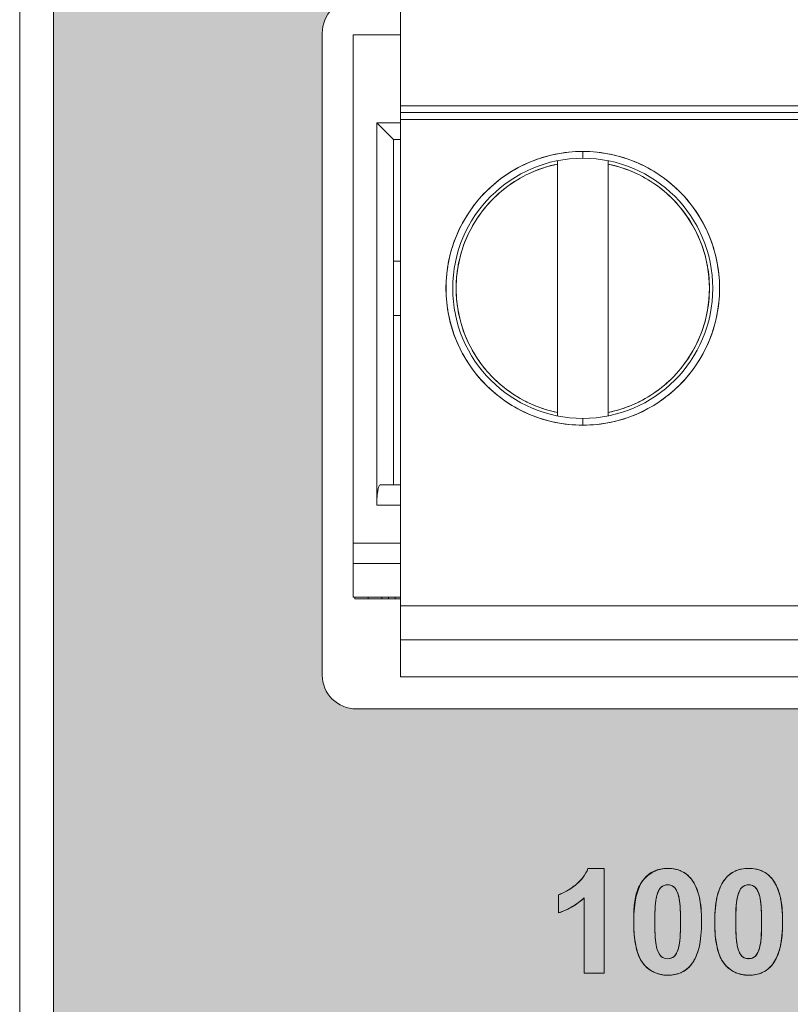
# Model space of a CAD drawing. Header units: millimetres. Extents: x 0 to 420, y 0 to 297.
# Tile 19 of 105: x 312 to 324, y 104 to 118. Entities that reach past the tile are written whole.
import ezdxf

# ---------------------------------------------------------------- set-up
doc = ezdxf.new("R2010")
doc.units = ezdxf.units.MM
doc.layers.get('0').update_dxf_attribs({"linetype": 'CONTINUOUS', "lineweight": 13})

msp = doc.modelspace()

# ---------------------------------------------------------------- hatches: boundary and pattern name
at = {"ltscale": 5}
h = msp.add_hatch(color=18, dxfattribs=at)
edge = h.paths.add_edge_path()
edge.add_spline(control_points=[(342.445, 127.215), (342.302, 130.449), (340.917, 139.569), (330.16, 144.431)], knot_values=[2.186625, 2.186625, 2.186625, 2.186625, 3, 3, 3, 3], degree=3, periodic=0)
edge.add_spline(control_points=[(330.16, 144.431), (315.698, 150.967), (313.283, 163.09), (312.945, 168.409)], knot_values=[3, 3, 3, 3, 3.765835, 3.765835, 3.765835, 3.765835], degree=3, periodic=0)
edge.add_line((312.945, 168.409), (312.945, 91.05))
edge.add_arc((313.945, 91.05), 1, 180, 270)
edge.add_line((313.945, 90.05), (341.445, 90.05))
edge.add_arc((341.445, 91.05), 1, 270, 360)
edge.add_line((342.445, 91.05), (342.445, 127.215))
h.paths.add_polyline_path([(338.721, 120.923), (338.721, 118.55), (339.465, 118.55, -0.414214), (339.965, 118.05), (339.965, 108.55, -0.414214), (339.465, 108.05), (317.425, 108.05, -0.414214), (316.925, 108.55), (316.925, 118.05, -0.414214), (317.425, 118.55), (318.081, 118.55), (318.081, 120.923)], flags=16)

# ---------------------------------------------------------------- linework, layer by layer
at = {"color": 7, "linetype": 'Continuous'}
for p, q in [((312.945, 91.05), (312.945, 206.05)), ((312.445, 88.05), (312.445, 146.05)), ((321.096, 105.691), (320.858, 105.691)), ((321.096, 104.138), (321.096, 105.691)), ((320.421, 105.301), (320.421, 105.032)), ((320.802, 105.255), (320.802, 104.138)), ((320.802, 104.138), (321.096, 104.138))]:
    msp.add_line(p, q, dxfattribs=at)
at = {"color": 7}
msp.add_line((312.945, 168.409), (312.945, 91.05), dxfattribs=at)
at = {"linetype": 'Continuous'}
for p, q in [((318.081, 120.923), (318.081, 108.523)), ((318.081, 118.023), (317.381, 118.023)), ((317.381, 118.023), (317.381, 109.703)), ((318.081, 116.973), (338.721, 116.973)), ((318.081, 116.873), (338.721, 116.873)), ((318.081, 116.723), (317.731, 116.723)), ((317.981, 116.473), (317.731, 116.723)), ((317.731, 111.063), (317.731, 116.723)), ((318.081, 116.773), (338.721, 116.773)), ((318.081, 116.473), (317.981, 116.473)), ((317.981, 111.363), (317.981, 116.473)), ((320.781, 116.198), (320.781, 116.298)), ((320.406, 112.388), (320.406, 116.159)), ((321.156, 116.159), (321.156, 112.388)), ((318.081, 114.673), (317.981, 114.673)), ((318.081, 113.873), (317.981, 113.873)), ((320.781, 112.248), (320.781, 112.348)), ((317.781, 111.363), (318.081, 111.363)), ((318.081, 111.363), (317.781, 111.363)), ((317.731, 111.063), (318.081, 111.063)), ((317.381, 110.503), (318.081, 110.503)), ((317.381, 110.203), (318.081, 110.203)), ((318.081, 110.203), (317.381, 110.203)), ((318.081, 109.703), (317.381, 109.703)), ((317.405, 109.703), (317.405, 109.68)), ((317.405, 109.703), (317.405, 109.68)), ((317.405, 109.703), (317.405, 109.68)), ((317.605, 109.68), (317.605, 109.703)), ((317.605, 109.68), (317.605, 109.703)), ((317.605, 109.68), (317.605, 109.703)), ((317.805, 109.68), (317.805, 109.703)), ((317.805, 109.68), (317.805, 109.703)), ((317.805, 109.68), (317.805, 109.703)), ((317.905, 109.68), (317.905, 109.703)), ((317.905, 109.68), (317.905, 109.703)), ((317.905, 109.68), (317.905, 109.703)), ((318.005, 109.68), (318.005, 109.703)), ((318.005, 109.68), (318.005, 109.703)), ((318.005, 109.68), (318.005, 109.703)), ((317.405, 109.68), (318.081, 109.68)), ((317.405, 109.68), (318.081, 109.68)), ((317.405, 109.68), (318.081, 109.68)), ((338.721, 109.573), (318.081, 109.573)), ((318.081, 109.073), (338.721, 109.073)), ((318.081, 108.523), (338.721, 108.523))]:
    msp.add_line(p, q, dxfattribs=at)
at = {"ltscale": 5}
msp.add_lwpolyline([(316.925, 118.05, -0.414214), (317.425, 118.55), (318.081, 118.55), (317.425, 118.55, 0.414214), (316.925, 118.05), (316.925, 108.55, 0.414214), (317.425, 108.05), (339.465, 108.05, 0.414214), (339.965, 108.55), (339.965, 118.05, 0.414214), (339.465, 118.55), (338.721, 118.55), (339.465, 118.55, -0.414214), (339.965, 118.05)], format="xyb", dxfattribs=at)
at = {"linetype": 'Continuous'}
for radius in [2.025, 1.925]:
    msp.add_circle((320.781, 114.273), radius, dxfattribs=at)
for start, end in [(101.537, 258.463), (281.537, 78.463)]:
    msp.add_arc((320.781, 114.273), 1.875, start, end, dxfattribs=at)
at = {"linetype": 'Continuous', "lineweight": 0}
for points in [[(320.781, 116.298), (320.641, 116.298), (320.499, 116.284), (320.362, 116.255)], [(321.2, 116.255), (321.063, 116.284), (320.922, 116.298), (320.781, 116.298)], [(320.032, 115.992), (320.152, 116.044), (320.278, 116.084), (320.406, 116.111)], [(321.156, 116.111), (321.285, 116.084), (321.411, 116.044), (321.531, 115.992)], [(320.406, 112.436), (320.278, 112.462), (320.152, 112.502), (320.032, 112.555)], [(321.53, 112.555), (321.411, 112.502), (321.284, 112.462), (321.156, 112.436)], [(320.362, 112.292), (320.5, 112.263), (320.641, 112.248), (320.781, 112.248)], [(320.781, 112.248), (320.922, 112.248), (321.063, 112.263), (321.201, 112.292)], [(317.752, 111.306), (317.755, 111.321), (317.759, 111.335), (317.766, 111.349)], [(317.766, 111.349), (317.759, 111.335), (317.755, 111.321), (317.752, 111.306)], [(317.766, 111.349), (317.769, 111.355), (317.774, 111.363), (317.781, 111.363)], [(317.781, 111.363), (317.774, 111.363), (317.769, 111.355), (317.766, 111.349)], [(317.734, 111.155), (317.735, 111.174), (317.736, 111.193), (317.738, 111.212)], [(317.738, 111.212), (317.736, 111.193), (317.735, 111.174), (317.734, 111.155)], [(317.738, 111.212), (317.739, 111.221), (317.74, 111.23), (317.741, 111.238)], [(317.741, 111.238), (317.74, 111.23), (317.739, 111.221), (317.738, 111.212)], [(317.741, 111.238), (317.743, 111.259), (317.746, 111.279), (317.751, 111.299)], [(317.751, 111.299), (317.746, 111.279), (317.743, 111.259), (317.741, 111.238)], [(317.731, 111.063), (317.731, 111.094), (317.732, 111.124), (317.734, 111.155)], [(317.734, 111.155), (317.732, 111.124), (317.731, 111.094), (317.731, 111.063)]]:
    msp.add_open_spline(points, degree=3, dxfattribs=at)
for points, knots in [([(320.362, 116.255), (320.224, 116.225), (319.954, 116.138), (319.584, 115.925), (319.266, 115.64), (319.015, 115.294), (318.841, 114.904), (318.753, 114.487), (318.753, 114.06), (318.842, 113.642), (319.015, 113.252), (319.267, 112.907), (319.585, 112.621), (319.954, 112.409), (320.225, 112.321), (320.362, 112.292)], [0, 0, 0, 0, 0.422269, 0.846249, 1.270077, 1.693997, 2.117878, 2.541774, 2.965664, 3.389559, 3.813441, 4.237362, 4.661182, 5.085197, 5.507141, 5.507141, 5.507141, 5.507141]), ([(320.406, 116.159), (320.406, 116.156), (320.406, 116.14), (320.406, 116.124), (320.406, 116.111)], [0, 0, 0, 0, 0.00908065, 0.0484686, 0.0484686, 0.0484686, 0.0484686]), ([(321.156, 116.111), (321.156, 116.124), (321.156, 116.14), (321.156, 116.156), (321.156, 116.159)], [0, 0, 0, 0, 0.03947861, 0.0484686, 0.0484686, 0.0484686, 0.0484686]), ([(321.201, 112.292), (321.338, 112.321), (321.609, 112.409), (321.978, 112.622), (322.296, 112.907), (322.547, 113.252), (322.721, 113.642), (322.81, 114.06), (322.81, 114.487), (322.721, 114.905), (322.547, 115.295), (322.296, 115.64), (321.978, 115.925), (321.609, 116.138), (321.338, 116.225), (321.2, 116.255)], [0, 0, 0, 0, 0.422269, 0.846249, 1.270077, 1.693997, 2.117878, 2.541774, 2.965664, 3.389559, 3.813441, 4.237362, 4.661182, 5.085197, 5.507141, 5.507141, 5.507141, 5.507141]), ([(320.032, 112.555), (319.912, 112.607), (319.681, 112.738), (319.384, 113.002), (319.149, 113.323), (318.986, 113.686), (318.903, 114.075), (318.903, 114.473), (318.986, 114.862), (319.149, 115.224), (319.385, 115.545), (319.681, 115.809), (319.912, 115.94), (320.032, 115.992)], [0, 0, 0, 0, 0.393464, 0.788447, 1.183286, 1.578213, 1.973102, 2.368008, 2.762898, 3.157826, 3.552657, 3.947674, 4.34083, 4.34083, 4.34083, 4.34083]), ([(321.531, 115.992), (321.651, 115.94), (321.881, 115.809), (322.178, 115.545), (322.414, 115.224), (322.576, 114.861), (322.66, 114.472), (322.66, 114.074), (322.576, 113.685), (322.413, 113.322), (322.178, 113.002), (321.881, 112.738), (321.651, 112.607), (321.53, 112.555)], [0, 0, 0, 0, 0.393464, 0.788447, 1.183286, 1.578213, 1.973102, 2.368008, 2.762898, 3.157826, 3.552657, 3.947674, 4.34083, 4.34083, 4.34083, 4.34083]), ([(320.406, 112.436), (320.406, 112.423), (320.406, 112.407), (320.406, 112.391), (320.406, 112.388)], [0, 0, 0, 0, 0.03947861, 0.0484686, 0.0484686, 0.0484686, 0.0484686]), ([(321.156, 112.388), (321.156, 112.391), (321.156, 112.407), (321.156, 112.423), (321.156, 112.436)], [0, 0, 0, 0, 0.00908065, 0.0484686, 0.0484686, 0.0484686, 0.0484686]), ([(317.751, 111.299), (317.751, 111.301), (317.751, 111.304), (317.752, 111.306), (317.752, 111.306)], [0, 0, 0, 0, 0.006349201, 0.006920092, 0.006920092, 0.006920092, 0.006920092]), ([(317.752, 111.306), (317.752, 111.306), (317.751, 111.304), (317.751, 111.301), (317.751, 111.299)], [0, 0, 0, 0, 0.000581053, 0.006920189, 0.006920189, 0.006920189, 0.006920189])]:
    msp.add_open_spline(points, degree=3, knots=knots, dxfattribs=at)
at = {"color": 7, "linetype": 'Continuous', "lineweight": 0}
for points, knots in [([(320.599, 105.39), (320.624, 105.407), (320.692, 105.457), (320.79, 105.55), (320.841, 105.644), (320.858, 105.691)], [0, 0, 0, 0, 0.0904723, 0.252825, 0.4030089, 0.4030089, 0.4030089, 0.4030089]), ([(320.759, 105.526, 45.029), (320.769, 105.537, 45.029), (320.809, 105.586, 45.029), (320.841, 105.644, 45.029), (320.858, 105.691, 45.029)], [0, 0, 0, 0, 0.0421425, 0.1923265, 0.1923265, 0.1923265, 0.1923265]), ([(320.858, 105.691, 45.029), (320.87, 105.691, 45.029), (320.95, 105.691, 45.029), (321.029, 105.691, 45.029), (321.096, 105.691, 45.029)], [0, 0, 0, 0, 0.0373321, 0.2389257, 0.2389257, 0.2389257, 0.2389257]), ([(321.096, 105.691, 45.029), (321.096, 105.61, 45.029), (321.096, 105.092, 45.029), (321.096, 104.575, 45.029), (321.096, 104.138, 45.029)], [0, 0, 0, 0, 0.242633, 1.552851, 1.552851, 1.552851, 1.552851]), ([(321.535, 104.903), (321.535, 105.118), (321.546, 105.452), (321.791, 105.623), (321.853, 105.65)], [0, 0, 0, 0, 0.6471985, 0.8507239, 0.8507239, 0.8507239, 0.8507239]), ([(322.221, 105.658, 45.029), (322.227, 105.655, 45.029), (322.283, 105.631, 45.029), (322.334, 105.593, 45.029), (322.371, 105.552, 45.029)], [0, 0, 0, 0, 0.0184541, 0.1835221, 0.1835221, 0.1835221, 0.1835221]), ([(322.222, 105.658), (322.227, 105.655), (322.292, 105.627), (322.424, 105.52), (322.503, 105.311), (322.536, 105.095), (322.543, 104.9), (322.535, 104.705), (322.502, 104.488), (322.423, 104.279), (322.292, 104.173), (322.23, 104.146), (322.226, 104.144)], [0, 0, 0, 0, 0.017955, 0.211398, 0.487952, 0.663367, 0.867866, 1.072459, 1.248299, 1.527329, 1.71846, 1.731115, 1.731115, 1.731115, 1.731115]), ([(323.237, 104.11), (323.167, 104.111), (323.026, 104.137), (322.844, 104.286), (322.768, 104.495), (322.739, 104.707), (322.732, 104.902), (322.739, 105.097), (322.773, 105.313), (322.852, 105.521), (323.005, 105.646), (323.133, 105.685), (323.202, 105.691), (323.237, 105.691)], [0, 0, 0, 0, 0.207825, 0.414798, 0.677425, 0.851135, 1.057256, 1.26063, 1.435659, 1.713541, 1.905285, 2.003848, 2.110807, 2.110807, 2.110807, 2.110807]), ([(322.932, 105.58, 45.029), (322.963, 105.609, 45.029), (323.009, 105.64, 45.029), (323.06, 105.661, 45.029), (323.071, 105.665, 45.029)], [0, 0, 0, 0, 0.1272342, 0.1638798, 0.1638798, 0.1638798, 0.1638798]), ([(323.071, 105.665, 45.029), (323.091, 105.671, 45.029), (323.145, 105.686, 45.029), (323.202, 105.691, 45.029), (323.237, 105.691, 45.029)], [0, 0, 0, 0, 0.0620794, 0.1690386, 0.1690386, 0.1690386, 0.1690386]), ([(323.237, 105.691), (323.273, 105.691), (323.342, 105.685), (323.47, 105.645), (323.623, 105.52), (323.702, 105.311), (323.735, 105.095), (323.743, 104.9), (323.735, 104.705), (323.701, 104.488), (323.623, 104.278), (323.44, 104.131), (323.305, 104.11), (323.237, 104.11)], [0, 0, 0, 0, 0.106546, 0.205311, 0.399095, 0.675445, 0.85091, 1.055417, 1.260014, 1.435867, 1.714701, 1.906306, 2.110795, 2.110795, 2.110795, 2.110795]), ([(323.237, 105.691, 45.029), (323.273, 105.691, 45.029), (323.33, 105.686, 45.029), (323.385, 105.671, 45.029), (323.405, 105.664, 45.029)], [0, 0, 0, 0, 0.1065457, 0.1700586, 0.1700586, 0.1700586, 0.1700586]), ([(323.405, 105.664, 45.029), (323.416, 105.66, 45.029), (323.467, 105.639, 45.029), (323.513, 105.607, 45.029), (323.545, 105.577, 45.029)], [0, 0, 0, 0, 0.0354098, 0.1653293, 0.1653293, 0.1653293, 0.1653293]), ([(320.598, 105.39, 45.029), (320.624, 105.407, 45.029), (320.68, 105.448, 45.029), (320.733, 105.496, 45.029), (320.759, 105.526, 45.029)], [0, 0, 0, 0, 0.0908731, 0.2113393, 0.2113393, 0.2113393, 0.2113393]), ([(321.59, 105.365, 45.029), (321.612, 105.426, 45.029), (321.645, 105.486, 45.029), (321.69, 105.534, 45.029), (321.691, 105.535, 45.029)], [0, 0, 0, 0, 0.1929701, 0.1979893, 0.1979893, 0.1979893, 0.1979893]), ([(322.826, 105.434, 45.029), (322.843, 105.469, 45.029), (322.874, 105.521, 45.029), (322.916, 105.565, 45.029), (322.932, 105.58, 45.029)], [0, 0, 0, 0, 0.1146825, 0.1803159, 0.1803159, 0.1803159, 0.1803159]), ([(320.421, 105.301), (320.463, 105.314), (320.523, 105.343), (320.58, 105.378), (320.599, 105.39)], [0, 0, 0, 0, 0.1322819, 0.1994857, 0.1994857, 0.1994857, 0.1994857]), ([(320.421, 105.301, 45.029), (320.463, 105.314, 45.029), (320.523, 105.343, 45.029), (320.58, 105.378, 45.029), (320.598, 105.39, 45.029)], [0, 0, 0, 0, 0.1322819, 0.1990847, 0.1990847, 0.1990847, 0.1990847]), ([(322.038, 105.447), (322.021, 105.447), (321.986, 105.442), (321.937, 105.413), (321.899, 105.36), (321.868, 105.264), (321.855, 105.15), (321.848, 105.02), (321.846, 104.9), (321.848, 104.781), (321.854, 104.655), (321.865, 104.541), (321.898, 104.446), (321.945, 104.373), (322.004, 104.354), (322.038, 104.354)], [0, 0, 0, 0, 0.051588, 0.103584, 0.164526, 0.244148, 0.401026, 0.508151, 0.634851, 0.761216, 0.866227, 1.012872, 1.10302, 1.166806, 1.267224, 1.267224, 1.267224, 1.267224]), ([(321.961, 105.426, 45.029), (321.954, 105.422, 45.029), (321.932, 105.405, 45.029), (321.899, 105.36, 45.029), (321.868, 105.264, 45.029), (321.855, 105.15, 45.029), (321.848, 105.02, 45.029), (321.846, 104.9, 45.029), (321.848, 104.781, 45.029), (321.854, 104.655, 45.029), (321.865, 104.541, 45.029), (321.898, 104.446, 45.029), (321.946, 104.373, 45.029), (322.004, 104.354, 45.029), (322.038, 104.354, 45.029)], [0, 0, 0, 0, 0.023621, 0.084564, 0.164185, 0.321063, 0.428188, 0.554889, 0.681253, 0.786264, 0.93291, 1.023057, 1.086844, 1.187524, 1.187524, 1.187524, 1.187524]), ([(322.038, 105.447, 45.029), (322.021, 105.447, 45.029), (321.994, 105.443, 45.029), (321.969, 105.431, 45.029), (321.961, 105.426, 45.029)], [0, 0, 0, 0, 0.05158819, 0.0802044, 0.0802044, 0.0802044, 0.0802044]), ([(322.038, 104.354), (322.071, 104.355), (322.129, 104.373), (322.177, 104.441), (322.208, 104.536), (322.221, 104.65), (322.228, 104.78), (322.229, 104.9), (322.228, 105.019), (322.222, 105.144), (322.209, 105.258), (322.178, 105.354), (322.139, 105.412), (322.097, 105.438), (322.064, 105.446), (322.047, 105.447), (322.038, 105.447)], [0, 0, 0, 0, 0.101478, 0.162632, 0.243183, 0.398517, 0.505733, 0.632838, 0.758752, 0.863352, 1.008992, 1.100082, 1.164274, 1.215968, 1.241182, 1.267211, 1.267211, 1.267211, 1.267211]), ([(322.118, 105.424, 45.029), (322.109, 105.43, 45.029), (322.091, 105.439, 45.029), (322.064, 105.446, 45.029), (322.047, 105.447, 45.029), (322.038, 105.447, 45.029)], [0, 0, 0, 0, 0.03356703, 0.0587815, 0.08481082, 0.08481082, 0.08481082, 0.08481082]), ([(322.17, 105.362, 45.029), (322.16, 105.38, 45.029), (322.144, 105.403, 45.029), (322.123, 105.42, 45.029), (322.118, 105.424, 45.029)], [0, 0, 0, 0, 0.06267042, 0.081031, 0.081031, 0.081031, 0.081031]), ([(322.764, 105.24, 45.029), (322.766, 105.253, 45.029), (322.781, 105.319, 45.029), (322.802, 105.385, 45.029), (322.826, 105.434, 45.029)], [0, 0, 0, 0, 0.0398486, 0.2047388, 0.2047388, 0.2047388, 0.2047388]), ([(323.237, 105.447), (323.203, 105.447), (323.118, 105.417), (323.042, 105.204), (323.046, 105.03), (323.046, 104.9)], [0, 0, 0, 0, 0.1023773, 0.2414225, 0.6314168, 0.6314168, 0.6314168, 0.6314168]), ([(323.428, 104.9), (323.428, 104.977), (323.426, 105.102), (323.408, 105.258), (323.377, 105.353), (323.329, 105.427), (323.271, 105.447), (323.237, 105.447)], [0, 0, 0, 0, 0.2304659, 0.3761087, 0.4673458, 0.5312797, 0.6317825, 0.6317825, 0.6317825, 0.6317825]), ([(323.362, 105.375, 45.029), (323.353, 105.389, 45.029), (323.338, 105.41, 45.029), (323.316, 105.424, 45.029), (323.308, 105.429, 45.029)], [0, 0, 0, 0, 0.04763661, 0.07692962, 0.07692962, 0.07692962, 0.07692962]), ([(323.394, 105.299, 45.029), (323.387, 105.32, 45.029), (323.377, 105.346, 45.029), (323.364, 105.37, 45.029), (323.362, 105.375, 45.029)], [0, 0, 0, 0, 0.0657189, 0.08219851, 0.08219851, 0.08219851, 0.08219851]), ([(320.421, 105.032, 45.029), (320.421, 105.046, 45.029), (320.421, 105.135, 45.029), (320.421, 105.225, 45.029), (320.421, 105.301, 45.029)], [0, 0, 0, 0, 0.0420571, 0.2691652, 0.2691652, 0.2691652, 0.2691652]), ([(320.802, 104.138, 45.029), (320.802, 104.196, 45.029), (320.802, 104.569, 45.029), (320.802, 104.941, 45.029), (320.802, 105.255, 45.029)], [0, 0, 0, 0, 0.174563, 1.117202, 1.117202, 1.117202, 1.117202]), ([(322.217, 105.179, 45.029), (322.214, 105.211, 45.029), (322.208, 105.244, 45.029), (322.2, 105.277, 45.029), (322.2, 105.278, 45.029)], [0, 0, 0, 0, 0.0968111, 0.1005668, 0.1005668, 0.1005668, 0.1005668]), ([(322.737, 105.014, 45.029), (322.739, 105.044, 45.029), (322.744, 105.12, 45.029), (322.755, 105.195, 45.029), (322.764, 105.24, 45.029)], [0, 0, 0, 0, 0.0924471, 0.2277051, 0.2277051, 0.2277051, 0.2277051]), ([(323.08, 105.3, 45.029), (323.079, 105.296, 45.029), (323.071, 105.268, 45.029), (323.065, 105.239, 45.029), (323.061, 105.213, 45.029)], [0, 0, 0, 0, 0.01184917, 0.08900405, 0.08900405, 0.08900405, 0.08900405]), ([(323.422, 105.114, 45.029), (323.422, 105.119, 45.029), (323.42, 105.152, 45.029), (323.416, 105.185, 45.029), (323.412, 105.212, 45.029)], [0, 0, 0, 0, 0.01652859, 0.09888754, 0.09888754, 0.09888754, 0.09888754]), ([(323.71, 105.241, 45.029), (323.719, 105.196, 45.029), (323.73, 105.123, 45.029), (323.735, 105.049, 45.029), (323.737, 105.021, 45.029)], [0, 0, 0, 0, 0.1382659, 0.2219749, 0.2219749, 0.2219749, 0.2219749]), ([(321.857, 104.144), (321.849, 104.147), (321.778, 104.177), (321.645, 104.287), (321.545, 104.561), (321.535, 104.776), (321.535, 104.903)], [0, 0, 0, 0, 0.0244633, 0.2310491, 0.4939061, 0.8731969, 0.8731969, 0.8731969, 0.8731969]), ([(323.046, 104.9), (323.046, 104.823), (323.048, 104.697), (323.065, 104.541), (323.097, 104.446), (323.145, 104.372), (323.237, 104.343), (323.355, 104.384), (323.432, 104.597), (323.428, 104.77), (323.428, 104.9)], [0, 0, 0, 0, 0.231336, 0.378027, 0.468054, 0.531557, 0.63318, 0.734081, 0.873793, 1.26282, 1.26282, 1.26282, 1.26282]), ([(322.761, 104.566, 45.029), (322.753, 104.609, 45.029), (322.744, 104.68, 45.029), (322.739, 104.752, 45.029), (322.737, 104.779, 45.029)], [0, 0, 0, 0, 0.1319513, 0.2145038, 0.2145038, 0.2145038, 0.2145038]), ([(323.048, 104.78, 45.029), (323.049, 104.743, 45.029), (323.05, 104.705, 45.029), (323.053, 104.667, 45.029), (323.053, 104.666, 45.029)], [0, 0, 0, 0, 0.110998, 0.1138418, 0.1138418, 0.1138418, 0.1138418]), ([(323.737, 104.784, 45.029), (323.736, 104.754, 45.029), (323.73, 104.679, 45.029), (323.719, 104.605, 45.029), (323.71, 104.56, 45.029)], [0, 0, 0, 0, 0.0881871, 0.225601, 0.225601, 0.225601, 0.225601]), ([(322.168, 104.432, 45.029), (322.169, 104.433, 45.029), (322.183, 104.458, 45.029), (322.192, 104.486, 45.029), (322.198, 104.512, 45.029)], [0, 0, 0, 0, 0.00526739, 0.08565128, 0.08565128, 0.08565128, 0.08565128]), ([(322.817, 104.378, 45.029), (322.795, 104.425, 45.029), (322.776, 104.488, 45.029), (322.763, 104.552, 45.029), (322.761, 104.566, 45.029)], [0, 0, 0, 0, 0.1544471, 0.1962815, 0.1962815, 0.1962815, 0.1962815]), ([(323.065, 104.562, 45.029), (323.067, 104.549, 45.029), (323.074, 104.518, 45.029), (323.083, 104.487, 45.029), (323.09, 104.469, 45.029)], [0, 0, 0, 0, 0.03966215, 0.09658806, 0.09658806, 0.09658806, 0.09658806]), ([(323.09, 104.469, 45.029), (323.094, 104.459, 45.029), (323.106, 104.432, 45.029), (323.122, 104.407, 45.029), (323.134, 104.394, 45.029)], [0, 0, 0, 0, 0.03324984, 0.08711374, 0.08711374, 0.08711374, 0.08711374]), ([(323.389, 104.485, 45.029), (323.392, 104.494, 45.029), (323.4, 104.523, 45.029), (323.407, 104.554, 45.029), (323.411, 104.574, 45.029)], [0, 0, 0, 0, 0.02868903, 0.09238314, 0.09238314, 0.09238314, 0.09238314]), ([(323.71, 104.56, 45.029), (323.708, 104.547, 45.029), (323.693, 104.481, 45.029), (323.672, 104.416, 45.029), (323.649, 104.367, 45.029)], [0, 0, 0, 0, 0.03851, 0.202696, 0.202696, 0.202696, 0.202696]), ([(322.917, 104.233, 45.029), (322.901, 104.249, 45.029), (322.862, 104.293, 45.029), (322.832, 104.345, 45.029), (322.817, 104.378, 45.029)], [0, 0, 0, 0, 0.0672295, 0.1769365, 0.1769365, 0.1769365, 0.1769365]), ([(323.134, 104.394, 45.029), (323.137, 104.392, 45.029), (323.156, 104.373, 45.029), (323.182, 104.362, 45.029), (323.206, 104.357, 45.029)], [0, 0, 0, 0, 0.00981731, 0.0808097, 0.0808097, 0.0808097, 0.0808097]), ([(323.206, 104.357, 45.029), (323.216, 104.355, 45.029), (323.243, 104.353, 45.029), (323.271, 104.357, 45.029), (323.286, 104.363, 45.029)], [0, 0, 0, 0, 0.0320065, 0.08140513, 0.08140513, 0.08140513, 0.08140513]), ([(323.286, 104.363, 45.029), (323.303, 104.368, 45.029), (323.328, 104.382, 45.029), (323.346, 104.402, 45.029), (323.352, 104.409, 45.029)], [0, 0, 0, 0, 0.05295209, 0.08167135, 0.08167135, 0.08167135, 0.08167135]), ([(323.649, 104.367, 45.029), (323.632, 104.332, 45.029), (323.602, 104.28, 45.029), (323.561, 104.236, 45.029), (323.546, 104.222, 45.029)], [0, 0, 0, 0, 0.1163901, 0.1782149, 0.1782149, 0.1782149, 0.1782149]), ([(321.857, 104.143, 45.029), (321.849, 104.147, 45.029), (321.792, 104.171, 45.029), (321.74, 104.21, 45.029), (321.703, 104.25, 45.029)], [0, 0, 0, 0, 0.02464, 0.1875811, 0.1875811, 0.1875811, 0.1875811]), ([(322.374, 104.251, 45.029), (322.336, 104.209, 45.029), (322.286, 104.17, 45.029), (322.231, 104.146, 45.029), (322.227, 104.144, 45.029)], [0, 0, 0, 0, 0.1694005, 0.1813359, 0.1813359, 0.1813359, 0.1813359]), ([(323.546, 104.222, 45.029), (323.514, 104.193, 45.029), (323.467, 104.161, 45.029), (323.417, 104.14, 45.029), (323.406, 104.137, 45.029)], [0, 0, 0, 0, 0.1308764, 0.1645943, 0.1645943, 0.1645943, 0.1645943]), ([(321.096, 104.138, 45.029), (321.081, 104.138, 45.029), (320.983, 104.138, 45.029), (320.885, 104.138, 45.029), (320.802, 104.138, 45.029)], [0, 0, 0, 0, 0.0459512, 0.2940879, 0.2940879, 0.2940879, 0.2940879])]:
    msp.add_open_spline(points, degree=3, knots=knots, dxfattribs=at)
at = {"color": 7}
for points in [[(320.672, 105.444), (320.762, 105.515), (320.824, 105.597), (320.858, 105.691)], [(320.858, 105.691), (320.858, 105.691), (321.096, 105.691), (321.096, 105.691)], [(321.096, 105.691), (321.096, 105.691), (321.096, 104.138), (321.096, 104.138)], [(321.687, 105.532), (321.772, 105.637), (321.888, 105.691), (322.038, 105.691)], [(322.038, 105.691), (322.188, 105.691), (322.305, 105.636), (322.39, 105.53)], [(322.887, 105.532), (322.97, 105.637), (323.087, 105.691), (323.237, 105.691)], [(323.237, 105.691), (323.387, 105.691), (323.504, 105.636), (323.589, 105.53)], [(320.421, 105.301), (320.498, 105.325), (320.581, 105.373), (320.672, 105.444)], [(321.942, 105.412), (321.914, 105.389), (321.893, 105.347), (321.878, 105.289)], [(322.038, 105.447), (322.002, 105.447), (321.97, 105.435), (321.942, 105.412)], [(322.133, 105.412), (322.105, 105.435), (322.073, 105.447), (322.038, 105.447)], [(322.201, 105.275), (322.184, 105.343), (322.16, 105.389), (322.133, 105.412)], [(323.141, 105.412), (323.113, 105.389), (323.092, 105.347), (323.077, 105.289)], [(323.237, 105.447), (323.201, 105.447), (323.17, 105.435), (323.141, 105.412)], [(323.332, 105.412), (323.304, 105.435), (323.272, 105.447), (323.237, 105.447)], [(323.4, 105.275), (323.382, 105.343), (323.359, 105.389), (323.332, 105.412)], [(320.421, 105.032), (320.421, 105.032), (320.421, 105.301), (320.421, 105.301)], [(320.802, 105.255), (320.694, 105.155), (320.567, 105.079), (320.421, 105.032)], [(320.802, 104.138), (320.802, 104.138), (320.802, 105.255), (320.802, 105.255)], [(321.874, 104.524), (321.892, 104.456), (321.915, 104.411), (321.943, 104.388)], [(322.133, 104.388), (322.162, 104.411), (322.183, 104.453), (322.198, 104.512)], [(323.073, 104.524), (323.091, 104.456), (323.115, 104.411), (323.141, 104.388)], [(323.333, 104.388), (323.36, 104.411), (323.382, 104.453), (323.397, 104.512)], [(321.096, 104.138), (321.096, 104.138), (320.802, 104.138), (320.802, 104.138)]]:
    msp.add_open_spline(points, degree=3, dxfattribs=at)
at = {"color": 7, "linetype": 'Continuous', "lineweight": 0}
for points in [[(321.691, 105.535, 45.029), (321.736, 105.584, 45.029), (321.792, 105.623, 45.029), (321.853, 105.65, 45.029)], [(321.853, 105.65), (321.911, 105.676), (321.975, 105.691), (322.038, 105.691)], [(321.853, 105.65, 45.029), (321.911, 105.675, 45.029), (321.975, 105.691, 45.029), (322.038, 105.691, 45.029)], [(322.038, 105.691), (322.1, 105.691), (322.164, 105.681), (322.222, 105.658)], [(322.038, 105.691, 45.029), (322.1, 105.691, 45.029), (322.164, 105.681, 45.029), (322.221, 105.658, 45.029)], [(321.544, 105.148, 45.029), (321.552, 105.222, 45.029), (321.565, 105.296, 45.029), (321.59, 105.365, 45.029)], [(323.111, 105.376, 45.029), (323.096, 105.353, 45.029), (323.087, 105.327, 45.029), (323.08, 105.3, 45.029)], [(323.237, 105.447, 45.029), (323.213, 105.447, 45.029), (323.187, 105.44, 45.029), (323.165, 105.428, 45.029)], [(323.308, 105.429, 45.029), (323.287, 105.44, 45.029), (323.262, 105.447, 45.029), (323.237, 105.447, 45.029)], [(320.802, 105.255), (320.767, 105.222), (320.729, 105.192), (320.689, 105.164)], [(320.802, 105.255, 45.029), (320.767, 105.222, 45.029), (320.729, 105.192, 45.029), (320.689, 105.164, 45.029)], [(320.559, 105.088, 45.029), (320.514, 105.066, 45.029), (320.468, 105.047, 45.029), (320.421, 105.032, 45.029)], [(320.516, 105.068), (320.485, 105.054), (320.453, 105.042), (320.421, 105.032)], [(320.689, 105.164), (320.634, 105.127), (320.576, 105.095), (320.516, 105.068)], [(320.689, 105.164, 45.029), (320.647, 105.136, 45.029), (320.604, 105.11, 45.029), (320.559, 105.088, 45.029)], [(321.535, 104.903, 45.029), (321.535, 104.985, 45.029), (321.536, 105.067, 45.029), (321.544, 105.148, 45.029)], [(323.05, 105.118, 45.029), (323.048, 105.083, 45.029), (323.047, 105.048, 45.029), (323.046, 105.013, 45.029)], [(323.427, 105.011, 45.029), (323.426, 105.045, 45.029), (323.425, 105.08, 45.029), (323.422, 105.114, 45.029)], [(321.548, 104.649, 45.029), (321.538, 104.733, 45.029), (321.535, 104.818, 45.029), (321.535, 104.903, 45.029)], [(323.046, 105.013, 45.029), (323.046, 104.976, 45.029), (323.046, 104.938, 45.029), (323.046, 104.9, 45.029)], [(323.046, 104.9, 45.029), (323.046, 104.86, 45.029), (323.047, 104.82, 45.029), (323.048, 104.78, 45.029)], [(323.428, 104.9, 45.029), (323.428, 104.937, 45.029), (323.428, 104.974, 45.029), (323.427, 105.011, 45.029)], [(323.428, 104.783, 45.029), (323.428, 104.822, 45.029), (323.428, 104.861, 45.029), (323.428, 104.9, 45.029)], [(323.423, 104.674, 45.029), (323.426, 104.71, 45.029), (323.427, 104.746, 45.029), (323.428, 104.783, 45.029)], [(322.198, 104.512, 45.029), (322.206, 104.542, 45.029), (322.211, 104.573, 45.029), (322.215, 104.605, 45.029)], [(323.053, 104.666, 45.029), (323.056, 104.631, 45.029), (323.059, 104.597, 45.029), (323.065, 104.562, 45.029)], [(323.411, 104.574, 45.029), (323.417, 104.607, 45.029), (323.42, 104.64, 45.029), (323.423, 104.674, 45.029)], [(323.352, 104.409, 45.029), (323.37, 104.431, 45.029), (323.381, 104.458, 45.029), (323.389, 104.485, 45.029)], [(322.038, 104.354, 45.029), (322.064, 104.355, 45.029), (322.092, 104.362, 45.029), (322.115, 104.375, 45.029)], [(322.038, 104.11), (321.977, 104.111), (321.914, 104.121), (321.857, 104.144)], [(322.038, 104.11, 45.029), (321.976, 104.111, 45.029), (321.914, 104.121, 45.029), (321.857, 104.143, 45.029)], [(322.226, 104.144), (322.167, 104.12), (322.102, 104.11), (322.038, 104.11)], [(322.227, 104.144, 45.029), (322.168, 104.12, 45.029), (322.102, 104.11, 45.029), (322.038, 104.11, 45.029)], [(323.237, 104.11, 45.029), (323.177, 104.111, 45.029), (323.116, 104.12, 45.029), (323.06, 104.142, 45.029)], [(323.406, 104.137, 45.029), (323.352, 104.118, 45.029), (323.294, 104.11, 45.029), (323.237, 104.11, 45.029)]]:
    msp.add_open_spline(points, degree=3, dxfattribs=at)
at = {"color": 7}
for points, knots in [([(321.674, 104.284), (321.581, 104.399), (321.535, 104.605), (321.535, 104.903), (321.535, 105.194), (321.586, 105.404), (321.687, 105.532)], [5, 5, 5, 5, 6, 6, 6, 7, 7, 7, 7]), ([(322.39, 105.53), (322.49, 105.403), (322.54, 105.193), (322.54, 104.9), (322.54, 104.607), (322.49, 104.396), (322.388, 104.268)], [1, 1, 1, 1, 2, 2, 2, 3, 3, 3, 3]), ([(322.872, 104.284), (322.781, 104.399), (322.734, 104.605), (322.734, 104.903), (322.734, 105.194), (322.785, 105.404), (322.887, 105.532)], [5, 5, 5, 5, 6, 6, 6, 7, 7, 7, 7]), ([(323.589, 105.53), (323.689, 105.403), (323.74, 105.193), (323.74, 104.9), (323.74, 104.607), (323.689, 104.396), (323.588, 104.268)], [1, 1, 1, 1, 2, 2, 2, 3, 3, 3, 3]), ([(321.878, 105.289), (321.857, 105.211), (321.847, 105.082), (321.847, 104.9), (321.847, 104.717), (321.856, 104.592), (321.874, 104.524)], [2, 2, 2, 2, 3, 3, 3, 4, 4, 4, 4]), ([(322.198, 104.512), (322.218, 104.588), (322.229, 104.717), (322.229, 104.9), (322.229, 105.082), (322.219, 105.207), (322.201, 105.275)], [8, 8, 8, 8, 9, 9, 9, 10, 10, 10, 10]), ([(323.077, 105.289), (323.057, 105.211), (323.046, 105.082), (323.046, 104.9), (323.046, 104.717), (323.055, 104.592), (323.073, 104.524)], [2, 2, 2, 2, 3, 3, 3, 4, 4, 4, 4]), ([(323.397, 104.512), (323.418, 104.588), (323.428, 104.717), (323.428, 104.9), (323.428, 105.082), (323.419, 105.207), (323.4, 105.275)], [8, 8, 8, 8, 9, 9, 9, 10, 10, 10, 10]), ([(321.943, 104.388), (321.97, 104.366), (322.002, 104.354), (322.038, 104.354), (322.073, 104.354), (322.105, 104.366), (322.133, 104.388)], [5, 5, 5, 5, 6, 6, 6, 7, 7, 7, 7]), ([(323.141, 104.388), (323.17, 104.366), (323.201, 104.354), (323.237, 104.354), (323.272, 104.354), (323.304, 104.366), (323.333, 104.388)], [5, 5, 5, 5, 6, 6, 6, 7, 7, 7, 7]), ([(322.388, 104.268), (322.305, 104.162), (322.188, 104.11), (322.038, 104.11), (321.888, 104.11), (321.766, 104.167), (321.674, 104.284)], [3, 3, 3, 3, 4, 4, 4, 5, 5, 5, 5]), ([(323.588, 104.268), (323.504, 104.162), (323.387, 104.11), (323.237, 104.11), (323.087, 104.11), (322.965, 104.167), (322.872, 104.284)], [3, 3, 3, 3, 4, 4, 4, 5, 5, 5, 5])]:
    msp.add_open_spline(points, degree=3, knots=knots, dxfattribs=at)
at = {"color": 7, "linetype": 'Continuous', "lineweight": 0, "extrusion": (-7.853e-13, -4.785e-13, -1)}
msp.add_open_spline([(322.371, 105.552, 45.029), (322.377, 105.545, 45.029), (322.421, 105.493, 45.029), (322.453, 105.431, 45.029), (322.473, 105.377, 45.029)], degree=3, knots=[0, 0, 0, 0, 0.0290097, 0.2033954, 0.2033954, 0.2033954, 0.2033954], dxfattribs=at)
at = {"color": 7, "linetype": 'Continuous', "lineweight": 0, "extrusion": (-2.448e-13, -1.793e-13, -1)}
msp.add_open_spline([(323.545, 105.577, 45.029), (323.561, 105.563, 45.029), (323.601, 105.519, 45.029), (323.632, 105.467, 45.029), (323.649, 105.433, 45.029)], degree=3, knots=[0, 0, 0, 0, 0.0649999, 0.1781881, 0.1781881, 0.1781881, 0.1781881], dxfattribs=at)
at = {"color": 7, "linetype": 'Continuous', "lineweight": 0, "extrusion": (1.00938e-11, 3.8219e-12, -1)}
msp.add_open_spline([(322.2, 105.278, 45.029), (322.193, 105.306, 45.029), (322.184, 105.335, 45.029), (322.17, 105.361, 45.029), (322.17, 105.362, 45.029)], degree=3, knots=[0, 0, 0, 0, 0.08735508, 0.08889453, 0.08889453, 0.08889453, 0.08889453], dxfattribs=at)
at = {"color": 7, "linetype": 'Continuous', "lineweight": 0, "extrusion": (-2.473e-13, -7.81e-14, -1)}
msp.add_open_spline([(323.649, 105.433, 45.029), (323.672, 105.384, 45.029), (323.693, 105.319, 45.029), (323.708, 105.253, 45.029), (323.71, 105.241, 45.029)], degree=3, knots=[0, 0, 0, 0, 0.1648379, 0.2021085, 0.2021085, 0.2021085, 0.2021085], dxfattribs=at)
at = {"color": 7, "linetype": 'Continuous', "lineweight": 0, "extrusion": (2.25e-13, 1.382e-13, -1)}
msp.add_open_spline([(321.703, 104.25, 45.029), (321.692, 104.26, 45.029), (321.648, 104.312, 45.029), (321.617, 104.374, 45.029), (321.599, 104.424, 45.029)], degree=3, knots=[0, 0, 0, 0, 0.0446323, 0.2039973, 0.2039973, 0.2039973, 0.2039973], dxfattribs=at)
at = {"color": 7, "linetype": 'Continuous', "lineweight": 0, "extrusion": (-9.04e-13, 8.773e-13, -1)}
msp.add_open_spline([(322.115, 104.375, 45.029), (322.121, 104.379, 45.029), (322.143, 104.394, 45.029), (322.159, 104.416, 45.029), (322.168, 104.432, 45.029)], degree=3, knots=[0, 0, 0, 0, 0.02255203, 0.07850842, 0.07850842, 0.07850842, 0.07850842], dxfattribs=at)
at = {"color": 7, "linetype": 'Continuous', "lineweight": 0, "extrusion": (-2.684e-13, 1.608e-13, -1)}
msp.add_open_spline([(322.474, 104.426, 45.029), (322.453, 104.369, 45.029), (322.422, 104.308, 45.029), (322.379, 104.256, 45.029), (322.374, 104.251, 45.029)], degree=3, knots=[0, 0, 0, 0, 0.1799639, 0.2021955, 0.2021955, 0.2021955, 0.2021955], dxfattribs=at)
at = {"color": 7, "linetype": 'Continuous', "lineweight": 0, "extrusion": (-2.837e-13, -4.576e-13, -1)}
msp.add_open_spline([(323.06, 104.142, 45.029), (323.051, 104.145, 45.029), (322.999, 104.168, 45.029), (322.951, 104.201, 45.029), (322.917, 104.233, 45.029)], degree=3, knots=[0, 0, 0, 0, 0.0292794, 0.1703185, 0.1703185, 0.1703185, 0.1703185], dxfattribs=at)

doc.saveas('drawing.dxf')
